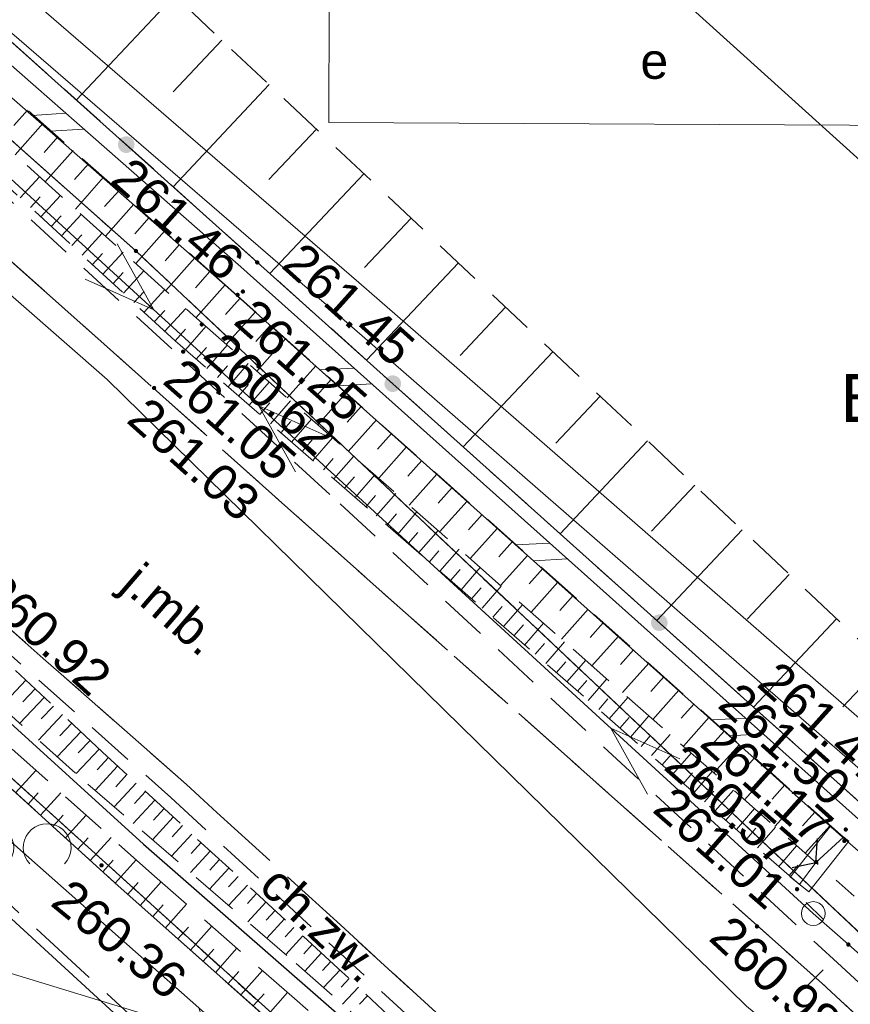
# Model space of a CAD drawing. Header units: metres. Extents: x 7427125 to 7427502, y 5541102 to 5541557.
# Tile 20 of 43: x 7427279 to 7427297, y 5541257 to 5541278. Entities that reach past the tile are written whole.
import ezdxf
from ezdxf.enums import TextEntityAlignment as Align

# ---------------------------------------------------------------- set-up
doc = ezdxf.new("R2010")
doc.units = ezdxf.units.M
doc.header["$MEASUREMENT"] = 0
for name, pattern in [('PRZER1-1', [1, 0.5, -0.5]), ('PRZER2-1', [1.5, 1, -0.5]), ('PRZER3-1', [2, 1.5, -0.5]), ('PRZER3-2', [2.5, 1.5, -1])]:
    doc.linetypes.add(name, pattern=pattern)
for name, color, linetype, lineweight in [('!_Granica terenu objętego planem', 7, 'Continuous', 0), ('!_Linia rozgraniczająca', 7, 'Continuous', 0), ('GEPPGO', 7, 'Continuous', 13), ('GESDZI', 7, 'Continuous', 13), ('GESJOB', 7, 'Continuous', 30), ('GSLDSO', 7, 'Continuous', 13), ('GSLIPS', 7, 'Continuous', 30), ('GSLKOG', 7, 'Continuous', 30), ('GSPWPS', 7, 'Continuous', 13), ('GSPWPS_O', 7, 'Continuous', 13), ('GSSKOA', 7, 'Continuous', 13), ('GSSKOA_O', 7, 'Continuous', 13), ('GSSKOD', 7, 'Continuous', 13), ('GSSKOD_O', 7, 'Continuous', 13), ('GSSZAD', 7, 'Continuous', 13), ('GSSZSN', 7, 'Continuous', 13), ('GULLOB', 7, 'Continuous', 30), ('GUPELA', 7, 'Continuous', 13)]:
    doc.layers.add(name, color=color, linetype=linetype, lineweight=lineweight)
for name, color, linetype, lineweight, true_color in [('GESUZY', 7, 'Continuous', 13, 0x008000), ('GESUZY_O', 7, 'Continuous', 13, 0x008000), ('GULEPR', 1, 'Continuous', 13, 0xff0000), ('GULTPR', 7, 'Continuous', 13, 0xff9100), ('GULWPR', 5, 'Continuous', 13, 0x0000ff), ('GUSEUT', 1, 'Continuous', 13, 0xff0000), ('GUSEUT_O', 1, 'Continuous', 13, 0xff0000)]:
    doc.layers.add(name, color=color, linetype=linetype, lineweight=lineweight, true_color=true_color)
doc.styles.add('Arial', font='arial.ttf')

# ---------------------------------------------------------------- blocks, each defined once
blk = doc.blocks.new('D_GEPPGO1_2')
blk.add_hatch(color=0).paths.add_polyline_path([(0, -0.045), (-0.013906, -0.042798), (-0.02645, -0.036406), (-0.036406, -0.02645), (-0.042798, -0.013906), (-0.045, 0), (-0.042798, 0.013906), (-0.036406, 0.02645), (-0.02645, 0.036406), (-0.013906, 0.042798), (0, 0.045), (0.013906, 0.042798), (0.02645, 0.036406), (0.036406, 0.02645), (0.042798, 0.013906), (0.045, 0), (0.042798, -0.013906), (0.036406, -0.02645), (0.02645, -0.036406), (0.013906, -0.042798)])
blk = doc.blocks.new('D_GSPWPS1')
blk.add_hatch(color=0).paths.add_polyline_path([(0, -0.045), (-0.011647, -0.043467), (-0.0225, -0.038971), (-0.03182, -0.03182), (-0.038971, -0.0225), (-0.043467, -0.011647), (-0.045, 0), (-0.043467, 0.011647), (-0.038971, 0.0225), (-0.03182, 0.03182), (-0.0225, 0.038971), (-0.011647, 0.043467), (0, 0.045), (0.011647, 0.043467), (0.0225, 0.038971), (0.03182, 0.03182), (0.038971, 0.0225), (0.043467, 0.011647), (0.045, 0), (0.043467, -0.011647), (0.038971, -0.0225), (0.03182, -0.03182), (0.0225, -0.038971), (0.011647, -0.043467)])
blk = doc.blocks.new('D_SUTP1')
at = {"color": 0, "flags": 128}
for points in [[(0.9325, 0), (0.0675, 0.5)], [(-0.0675, 0), (-0.9325, -0.5)]]:
    blk.add_lwpolyline(points, dxfattribs=at)
blk = doc.blocks.new('D_GSLIPS2')
at = {"color": 0, "flags": 128}
blk.add_lwpolyline([(0.3, 0.4), (0, 0), (0.3, -0.4)], dxfattribs=at)
blk = doc.blocks.new('D_GSLDSO2')
at = {"color": 0, "flags": 128}
blk.add_lwpolyline([(0, 0.25), (0, -0.25)], dxfattribs=at)
blk = doc.blocks.new('D_ODTN_1')
at = {"color": 0, "flags": 128}
for points in [[(-0.5, -0.25), (0, 0.25)], [(0, -0.25), (0.5, 0.25)]]:
    blk.add_lwpolyline(points, dxfattribs=at)
blk = doc.blocks.new('D_KOLO')
blk.add_hatch(color=0).paths.add_polyline_path([(0, -0.175), (-0.045293, -0.169037), (-0.0875, -0.151554), (-0.123744, -0.123744), (-0.151554, -0.0875), (-0.169037, -0.045293), (-0.175, 0), (-0.169037, 0.045293), (-0.151554, 0.0875), (-0.123744, 0.123744), (-0.0875, 0.151554), (-0.045293, 0.169037), (0, 0.175), (0.045293, 0.169037), (0.0875, 0.151554), (0.123744, 0.123744), (0.151554, 0.0875), (0.169037, 0.045293), (0.175, 0), (0.169037, -0.045293), (0.151554, -0.0875), (0.123744, -0.123744), (0.0875, -0.151554), (0.045293, -0.169037)])
blk = doc.blocks.new('D_SUEP1')
at = {"color": 0, "flags": 128}
blk.add_lwpolyline([(-0.75, -0.5), (0.75, 0), (-0.75, 0.5)], dxfattribs=at)
blk = doc.blocks.new('D_GUPELA2')
at = {"extrusion": (0, 0, -1)}
blk.add_hatch(color=0, dxfattribs=at).paths.add_polyline_path([(-0.002013, -0.044955), (-0.013788, -0.042836), (-0.024849, -0.037517), (-0.033417, -0.030138), (-0.040557, -0.019497), (-0.044323, -0.007777), (-0.044986, 0.001113), (-0.043117, 0.012881), (-0.038133, 0.023893), (-0.030065, 0.033482), (-0.021281, 0.03965), (-0.011881, 0.043403), (0.001087, 0.044987), (0.013449, 0.042943), (0.024479, 0.03776), (0.034764, 0.028574), (0.041285, 0.017903), (0.044532, 0.006476), (0.04461, -0.005909), (0.04187, -0.01649), (0.036867, -0.025804), (0.029541, -0.033946), (0.020466, -0.040077), (0.00982, -0.043916)])
at = {"color": 0, "flags": 128}
for points in [[(-0.883883, 0.883883), (-0.53033, 0.53033)], [(0.883883, 0.883883), (0.53033, 0.53033)], [(-0.883883, -0.883883), (-0.53033, -0.53033)], [(0.883883, -0.883883), (0.53033, -0.53033)]]:
    blk.add_lwpolyline(points, dxfattribs=at)
blk = doc.blocks.new('D_GUPELA1')
at = {"color": 0, "flags": 128}
blk.add_lwpolyline([(0, 0.25), (0.064705, 0.241481), (0.125, 0.216506), (0.176777, 0.176777), (0.216506, 0.125), (0.241481, 0.064705), (0.25, 0), (0.241481, -0.064705), (0.216506, -0.125), (0.176777, -0.176777), (0.125, -0.216506), (0.064705, -0.241481), (0, -0.25), (-0.064705, -0.241481), (-0.125, -0.216506), (-0.176777, -0.176777), (-0.216506, -0.125), (-0.241481, -0.064705), (-0.25, 0), (-0.241481, 0.064705), (-0.216506, 0.125), (-0.176777, 0.176777), (-0.125, 0.216506), (-0.064705, 0.241481), (0, 0.25)], close=True, dxfattribs=at)
blk = doc.blocks.new('D_GSSZAD3')
at = {"color": 0, "flags": 128}
blk.add_lwpolyline([(-0.6, 0.5), (-0.513176, 0.492404), (-0.42899, 0.469846), (-0.35, 0.433013), (-0.278606, 0.383022), (-0.216978, 0.321394), (-0.166987, 0.25), (-0.130154, 0.17101), (-0.107596, 0.086824), (-0.1, 0), (-0.107596, -0.086824), (-0.130154, -0.17101), (-0.166987, -0.25), (-0.222125, -0.32743), (-0.290921, -0.393027), (-0.370887, -0.444418), (-0.459134, -0.479746), (-0.552472, -0.497736), (-0.647528, -0.497736), (-0.740866, -0.479746), (-0.829113, -0.444418), (-0.909079, -0.393027), (-0.977875, -0.32743), (-1.033013, -0.25), (-1.0725, -0.163534), (-1.094911, -0.071157), (-1.099434, 0.023791), (-1.085906, 0.117879), (-1.054816, 0.207708), (-1.007288, 0.290028), (-0.94504, 0.361867), (-0.87032, 0.420627), (-0.785831, 0.464184), (-0.694626, 0.490964), (-0.6, 0.5)], close=True, dxfattribs=at)
blk.add_lwpolyline([(0.234697, -0.341399), (0.179845, -0.271053), (0.138367, -0.192079), (0.111581, -0.106992), (0.100342, -0.018499), (0.105007, 0.070582), (0.125427, 0.157417), (0.160952, 0.239242), (0.210451, 0.313452), (0.27235, 0.377684), (0.344678, 0.429896), (0.425132, 0.468424), (0.511152, 0.492043), (0.6, 0.5), (0.688848, 0.492043), (0.774868, 0.468424), (0.855322, 0.429896), (0.92765, 0.377684), (0.989549, 0.313452), (1.039048, 0.239242), (1.074573, 0.157417), (1.094993, 0.070582), (1.099658, -0.018499), (1.088419, -0.106992), (1.061633, -0.192079), (1.020155, -0.271053), (0.965303, -0.341399)], dxfattribs=at)

msp = doc.modelspace()

# ---------------------------------------------------------------- linework, layer by layer
at = {"layer": '!_Granica terenu objętego planem', "color": 16, "linetype": 'PRZER3-1', "lineweight": 13}
msp.add_lwpolyline([(7427223.404, 5541280.844), (7427237.172, 5541294.666), (7427273.595, 5541264.199), (7427293.187, 5541246.2), (7427318.595, 5541219.771), (7427304.61, 5541204.848)], dxfattribs=at)
at = {"layer": '!_Linia rozgraniczająca', "color": 218, "linetype": 'Continuous', "lineweight": 13, "flags": 128}
msp.add_lwpolyline([(7427223.546, 5541280.703), (7427237.185, 5541294.395), (7427273.463, 5541264.048), (7427293.047, 5541246.057), (7427318.319, 5541219.769), (7427304.464, 5541204.985)], dxfattribs=at)
at = {"layer": 'GESDZI', "color": 7, "linetype": 'Continuous', "lineweight": 13, "flags": 128}
for points in [[(7427365.33, 5541270.24), (7427360.53, 5541265.49), (7427345.01, 5541249.37), (7427332.02, 5541235.75), (7427327.9, 5541231.44), (7427324.78, 5541228.21), (7427320.15, 5541236.27), (7427305.53, 5541250.41), (7427281.57, 5541272.99), (7427247.55, 5541303.23), (7427241.97, 5541307.49), (7427230.33, 5541315.24), (7427210.43, 5541329.61), (7427196.99, 5541343.41), (7427172.66, 5541368.39), (7427206.1, 5541403.07), (7427222.77, 5541419.91)], [(7427149.017, 5541397.869), (7427149.6, 5541397.01), (7427166.31, 5541376.18), (7427167.99, 5541374.1), (7427172.66, 5541368.39), (7427196.99, 5541343.41), (7427210.43, 5541329.61), (7427230.33, 5541315.24), (7427241.97, 5541307.49), (7427247.55, 5541303.23), (7427281.57, 5541272.99), (7427305.53, 5541250.41), (7427320.15, 5541236.27)], [(7427311.88, 5541231.94), (7427301.75, 5541241.17), (7427284.57, 5541256.88), (7427256.27, 5541282.47), (7427240.42, 5541296.03), (7427236.08, 5541299.6), (7427224.16, 5541309.39), (7427213.87, 5541317.74), (7427195.57, 5541331.32), (7427175.06, 5541354.41), (7427161.84, 5541370.1), (7427153.91, 5541380.03), (7427144.81, 5541391.44), (7427143.965, 5541392.524)], [(7427224.326, 5541279.982), (7427240.42, 5541296.03), (7427256.27, 5541282.47), (7427284.57, 5541256.88), (7427301.75, 5541241.17), (7427315.72, 5541223.34), (7427317.48, 5541219.62), (7427313.06, 5541214.79), (7427304.01, 5541205.409)]]:
    msp.add_lwpolyline(points, dxfattribs=at)
at = {"layer": 'GESJOB', "color": 7, "linetype": 'PRZER3-2', "lineweight": 30}
for points in [[(7427149.017, 5541397.869), (7427149.6, 5541397.01), (7427166.31, 5541376.18), (7427167.99, 5541374.1), (7427172.66, 5541368.39), (7427196.99, 5541343.41), (7427210.43, 5541329.61), (7427230.33, 5541315.24), (7427241.97, 5541307.49), (7427247.55, 5541303.23), (7427281.57, 5541272.99), (7427305.53, 5541250.41), (7427320.15, 5541236.27), (7427324.78, 5541228.21), (7427335.43, 5541208.11), (7427343.296, 5541192.599)], [(7427343.296, 5541192.599), (7427335.43, 5541208.11), (7427324.78, 5541228.21), (7427320.15, 5541236.27), (7427305.53, 5541250.41), (7427281.57, 5541272.99), (7427247.55, 5541303.23), (7427241.97, 5541307.49), (7427230.33, 5541315.24), (7427210.43, 5541329.61), (7427196.99, 5541343.41), (7427172.66, 5541368.39), (7427167.99, 5541374.1), (7427166.31, 5541376.18), (7427149.6, 5541397.01), (7427149.017, 5541397.869)]]:
    msp.add_lwpolyline(points, dxfattribs=at)
at = {"layer": 'GESUZY', "color": 96, "linetype": 'PRZER1-1', "lineweight": 13, "true_color": 0x008000}
for points in [[(7427149.017, 5541397.869), (7427149.6, 5541397.01), (7427166.31, 5541376.18), (7427167.99, 5541374.1), (7427172.66, 5541368.39), (7427196.99, 5541343.41), (7427210.43, 5541329.61), (7427230.33, 5541315.24), (7427241.97, 5541307.49), (7427247.55, 5541303.23), (7427273.39, 5541280.26), (7427281.57, 5541272.99), (7427305.53, 5541250.41), (7427320.15, 5541236.27)], [(7427311.88, 5541231.94), (7427301.75, 5541241.17), (7427297.26, 5541245.27), (7427284.57, 5541256.88), (7427256.27, 5541282.47), (7427240.42, 5541296.03), (7427236.08, 5541299.6), (7427224.16, 5541309.39), (7427213.87, 5541317.74), (7427195.57, 5541331.32), (7427175.06, 5541354.41), (7427161.84, 5541370.1), (7427153.91, 5541380.03), (7427144.81, 5541391.44), (7427143.965, 5541392.524)], [(7427224.326, 5541279.982), (7427240.42, 5541296.03), (7427256.27, 5541282.47), (7427284.57, 5541256.88), (7427297.26, 5541245.27), (7427280.844, 5541227.089)]]:
    msp.add_lwpolyline(points, dxfattribs=at)
msp.add_lwpolyline([(7427324.78, 5541228.21), (7427320.15, 5541236.27), (7427305.53, 5541250.41), (7427281.57, 5541272.99), (7427273.39, 5541280.26), (7427354.64, 5541356.58), (7427358.58, 5541352.7), (7427361.29, 5541350.08), (7427363.62, 5541347.81), (7427366.52, 5541345.04), (7427374.21, 5541337.71), (7427378.19, 5541333.92), (7427396.7, 5541315.71), (7427402.05, 5541310.46), (7427383.24, 5541290.03), (7427367.48, 5541272.62), (7427365.33, 5541270.24), (7427360.53, 5541265.49), (7427345.01, 5541249.37), (7427332.02, 5541235.75), (7427327.9, 5541231.44), (7427324.78, 5541228.21)], close=True, dxfattribs=at)
at = {"layer": 'GSLDSO', "color": 7, "linetype": 'Continuous', "lineweight": 13, "flags": 128}
for points in [[(7427314.467, 5541245.186), (7427306.537, 5541252.286), (7427298.936, 5541259.137), (7427296.706, 5541261.087), (7427283.766, 5541272.657), (7427272.306, 5541282.717), (7427256.878, 5541296.656), (7427244.535, 5541307.798), (7427240.116, 5541311.597), (7427230.318, 5541320.515), (7427219.057, 5541330.746), (7427200.876, 5541346.967)], [(7427314.133, 5541244.814), (7427306.203, 5541251.914), (7427298.604, 5541258.763), (7427296.374, 5541260.713), (7427283.434, 5541272.283), (7427271.974, 5541282.343), (7427256.542, 5541296.284), (7427244.205, 5541307.422), (7427239.784, 5541311.223), (7427229.982, 5541320.145), (7427218.723, 5541330.374), (7427200.544, 5541346.593)], [(7427295.274, 5541259.875), (7427296.114, 5541260.935)], [(7427295.666, 5541259.565), (7427296.506, 5541260.625)]]:
    msp.add_lwpolyline(points, dxfattribs=at)
at = {"layer": 'GSLIPS', "color": 7, "linetype": 'PRZER1-1', "lineweight": 30}
msp.add_lwpolyline([(7427298.12, 5541258.16), (7427295.81, 5541260.18)], dxfattribs=at)
at = {"layer": 'GSLKOG', "color": 7, "linetype": 'Continuous', "lineweight": 30, "flags": 128}
for points in [[(7427266.44, 5541288.58), (7427277.84, 5541278.38), (7427296.06, 5541262.04), (7427308.06, 5541251.31), (7427314.6, 5541245.38), (7427316.29, 5541244), (7427319.78, 5541240.88), (7427327.26, 5541234.36), (7427329.75, 5541234.12), (7427336, 5541240.52), (7427344.5, 5541249.29), (7427345.07, 5541249.81), (7427346.82, 5541251.64), (7427354.76, 5541259.81), (7427355.77, 5541260.97), (7427366.55, 5541272.09), (7427367.5, 5541273.13), (7427373.53, 5541279.81), (7427385.65, 5541293.27), (7427401.54, 5541310.36), (7427396.09, 5541315.77), (7427385, 5541326.69), (7427374.15, 5541337.32)], [(7427261.52, 5541277.52), (7427265.85, 5541273.58), (7427268.6, 5541271.18), (7427275.39, 5541264.96), (7427281.2, 5541259.69), (7427288.16, 5541253.5), (7427297.26, 5541245.27), (7427298.12, 5541244.46), (7427300.45, 5541242.24), (7427301.25, 5541241.48), (7427312.87, 5541229.8), (7427314.01, 5541228.46), (7427319.61, 5541221.66), (7427317.48, 5541219.62)]]:
    msp.add_lwpolyline(points, dxfattribs=at)
at = {"layer": 'GSSKOA', "color": 7, "linetype": 'PRZER3-1', "lineweight": 13}
for points in [[(7427214.8, 5541324.94), (7427228.08, 5541314.4), (7427243.84, 5541302.38), (7427262.7, 5541287.01), (7427277.46, 5541274.11), (7427285.25, 5541267.16), (7427295.94, 5541257.65), (7427310.31, 5541244.33), (7427319.36, 5541234.38)], [(7427312.78, 5541232.86), (7427302.84, 5541243.14), (7427302.14, 5541243.84), (7427293.24, 5541252.13), (7427282.63, 5541261.81), (7427270.86, 5541272.19), (7427264.75, 5541277.61), (7427256.78, 5541284.37), (7427248.05, 5541291.73), (7427241.19, 5541297.08), (7427228.09, 5541307), (7427209.62, 5541321.59)]]:
    msp.add_lwpolyline(points, dxfattribs=at)
at = {"layer": 'GSSKOD', "color": 7, "linetype": 'PRZER2-1', "lineweight": 13}
msp.add_lwpolyline([(7427214.8, 5541324.94, -0.890724), (7427229.29, 5541316.12), (7427244.72, 5541303.47), (7427263.56, 5541287.66), (7427278.27, 5541274.66), (7427285.85, 5541267.69), (7427296.35, 5541258), (7427310.66, 5541244.68), (7427310.31, 5541244.33), (7427295.94, 5541257.65), (7427285.25, 5541267.16), (7427277.46, 5541274.11), (7427262.7, 5541287.01), (7427243.84, 5541302.38), (7427228.08, 5541314.4), (7427214.8, 5541324.94)], format="xyb", close=True, dxfattribs=at)
msp.add_lwpolyline([(7427270.86, 5541272.19), (7427270.57, 5541271.98), (7427282.3, 5541261.54), (7427292.91, 5541251.78), (7427301.72, 5541243.48), (7427302.14, 5541243.84), (7427293.24, 5541252.13), (7427282.63, 5541261.81), (7427270.86, 5541272.19)], close=True, dxfattribs=at)
at = {"layer": 'GSSZSN', "color": 7, "linetype": 'PRZER2-1', "lineweight": 13}
for points in [[(7427314.01, 5541249.3), (7427309.81, 5541253.09), (7427297.41, 5541264.19), (7427280.53, 5541280.08), (7427275.58, 5541284.47), (7427269.8, 5541291.75), (7427267.49, 5541289.43), (7427273.72, 5541283.27), (7427277.84, 5541278.38), (7427296.06, 5541262.04), (7427308.06, 5541251.31), (7427314.6, 5541245.38), (7427314.01, 5541249.3)], [(7427296.39, 5541260.71), (7427283.44, 5541272.28), (7427272.02, 5541282.38), (7427271.49, 5541281.81), (7427282.84, 5541271.58), (7427295.81, 5541260.18), (7427296.39, 5541260.71)], [(7427295.47, 5541259.72), (7427282.39, 5541271.11), (7427271.15, 5541281.47), (7427271.49, 5541281.81), (7427282.84, 5541271.58), (7427295.81, 5541260.18), (7427295.47, 5541259.72)], [(7427299.02, 5541245.99), (7427296.03, 5541248.56), (7427290.4, 5541253.66), (7427285.81, 5541257.96), (7427280.87, 5541262.49), (7427275.91, 5541267.15), (7427271.55, 5541270.95), (7427267.64, 5541274.45), (7427264.27, 5541277.44), (7427262.53, 5541279.04), (7427262.42, 5541278.24), (7427263.16, 5541277.73), (7427266.1, 5541275.14), (7427268.69, 5541272.76), (7427272.21, 5541269.4), (7427276.21, 5541265.72), (7427280.56, 5541261.82), (7427284.93, 5541258.06), (7427289.02, 5541254.45), (7427294.15, 5541249.87), (7427298.77, 5541245.84), (7427299.02, 5541245.99)], [(7427261.11, 5541277.89), (7427261.52, 5541277.52), (7427265.85, 5541273.58), (7427268.6, 5541271.18), (7427275.39, 5541264.96), (7427281.2, 5541259.69), (7427288.16, 5541253.5), (7427297.26, 5541245.27), (7427297.85, 5541244.77), (7427298.31, 5541245.44), (7427295.74, 5541247.72), (7427291.92, 5541251.06), (7427287.44, 5541255.11), (7427284.89, 5541257.33), (7427281.96, 5541259.89), (7427277.71, 5541263.68), (7427273.83, 5541267.26), (7427271.25, 5541269.56), (7427266.76, 5541273.89), (7427262.91, 5541277.35), (7427262.28, 5541278.08), (7427261.11, 5541277.89)]]:
    msp.add_lwpolyline(points, close=True, dxfattribs=at)
at = {"layer": 'GSSZSN', "color": 7, "linetype": 'Continuous', "lineweight": 13, "flags": 128}
for points in [[(7427282.379, 5541278.339), (7427280.322, 5541276.154)], [(7427283.37, 5541277.406), (7427282.353, 5541276.326)], [(7427284.361, 5541276.474), (7427282.349, 5541274.336)], [(7427279.3, 5541275.942), (7427279.012, 5541275.616)], [(7427279.618, 5541275.66), (7427279.039, 5541275.006)], [(7427285.351, 5541275.541), (7427284.357, 5541274.485)], [(7427279.936, 5541275.379), (7427279.646, 5541275.05)], [(7427280.255, 5541275.097), (7427279.671, 5541274.437)], [(7427280.573, 5541274.816), (7427280.28, 5541274.484)], [(7427279.145, 5541274.101), (7427279.552, 5541274.543)], [(7427280.891, 5541274.534), (7427280.302, 5541273.868)], [(7427286.342, 5541274.609), (7427284.375, 5541272.519)], [(7427279.361, 5541273.902), (7427279.566, 5541274.124)], [(7427279.577, 5541273.702), (7427279.989, 5541274.149)], [(7427281.21, 5541274.252), (7427280.914, 5541273.918)], [(7427281.528, 5541273.971), (7427280.933, 5541273.298)], [(7427279.794, 5541273.503), (7427280.001, 5541273.728)], [(7427280.01, 5541273.304), (7427280.426, 5541273.755)], [(7427281.846, 5541273.689), (7427281.548, 5541273.352)], [(7427287.333, 5541273.676), (7427286.361, 5541272.643)], [(7427280.226, 5541273.104), (7427280.436, 5541273.331)], [(7427280.443, 5541272.905), (7427280.864, 5541273.361)], [(7427282.165, 5541273.408), (7427281.565, 5541272.729)], [(7427282.483, 5541273.126), (7427282.182, 5541272.786)], [(7427280.659, 5541272.705), (7427280.871, 5541272.935)], [(7427280.875, 5541272.506), (7427281.301, 5541272.968)], [(7427282.801, 5541272.845), (7427282.196, 5541272.16)], [(7427288.324, 5541272.744), (7427286.402, 5541270.702)], [(7427281.092, 5541272.307), (7427281.305, 5541272.539)], [(7427281.308, 5541272.107), (7427281.738, 5541272.574)], [(7427283.12, 5541272.563), (7427282.816, 5541272.219)], [(7427283.438, 5541272.282), (7427282.828, 5541271.591)], [(7427281.524, 5541271.908), (7427281.74, 5541272.142)], [(7427281.741, 5541271.709), (7427282.175, 5541272.18)], [(7427283.755, 5541271.998), (7427283.449, 5541271.656)], [(7427289.314, 5541271.811), (7427288.365, 5541270.802)], [(7427281.957, 5541271.509), (7427282.175, 5541271.746)], [(7427282.173, 5541271.31), (7427282.612, 5541271.786)], [(7427284.072, 5541271.715), (7427283.462, 5541271.033)], [(7427282.611, 5541270.917), (7427283.037, 5541271.407)], [(7427284.389, 5541271.432), (7427284.085, 5541271.092)], [(7427282.389, 5541271.11), (7427282.61, 5541271.35)], [(7427283.055, 5541270.531), (7427283.479, 5541271.018)], [(7427284.706, 5541271.149), (7427284.101, 5541270.472)], [(7427282.833, 5541270.724), (7427283.046, 5541270.968)], [(7427285.023, 5541270.866), (7427284.721, 5541270.529)], [(7427290.305, 5541270.878), (7427288.428, 5541268.884)], [(7427283.277, 5541270.338), (7427283.489, 5541270.581)], [(7427283.499, 5541270.144), (7427283.921, 5541270.63)], [(7427285.34, 5541270.583), (7427284.739, 5541269.911)], [(7427283.721, 5541269.951), (7427283.931, 5541270.193)], [(7427283.942, 5541269.758), (7427284.363, 5541270.241)], [(7427285.657, 5541270.3), (7427285.358, 5541269.965)], [(7427285.974, 5541270.016), (7427285.378, 5541269.349)], [(7427284.164, 5541269.565), (7427284.374, 5541269.806)], [(7427284.386, 5541269.372), (7427284.805, 5541269.853)], [(7427291.296, 5541269.946), (7427290.368, 5541268.961)], [(7427286.291, 5541269.733), (7427285.994, 5541269.401)], [(7427284.608, 5541269.179), (7427284.817, 5541269.419)], [(7427284.83, 5541268.985), (7427285.247, 5541269.464)], [(7427286.607, 5541269.45), (7427286.016, 5541268.788)], [(7427286.924, 5541269.167), (7427286.63, 5541268.837)], [(7427285.052, 5541268.792), (7427285.26, 5541269.031)], [(7427285.274, 5541268.599), (7427285.689, 5541269.076)], [(7427292.286, 5541269.013), (7427290.454, 5541267.067)], [(7427287.241, 5541268.884), (7427286.655, 5541268.227)], [(7427285.496, 5541268.406), (7427285.703, 5541268.644)], [(7427285.717, 5541268.213), (7427286.131, 5541268.687)], [(7427287.558, 5541268.601), (7427287.266, 5541268.274)], [(7427287.875, 5541268.317), (7427287.293, 5541267.666)], [(7427285.939, 5541268.019), (7427286.146, 5541268.256)], [(7427286.161, 5541267.826), (7427286.573, 5541268.299)], [(7427286.605, 5541267.44), (7427287.015, 5541267.911)], [(7427288.192, 5541268.034), (7427287.902, 5541267.71)], [(7427293.277, 5541268.081), (7427292.372, 5541267.12)], [(7427286.383, 5541267.633), (7427286.588, 5541267.869)], [(7427288.509, 5541267.751), (7427287.932, 5541267.105)], [(7427286.827, 5541267.247), (7427287.031, 5541267.481)], [(7427287.049, 5541267.053), (7427287.457, 5541267.522)], [(7427288.826, 5541267.468), (7427288.538, 5541267.146)], [(7427287.27, 5541266.86), (7427287.474, 5541267.094)], [(7427287.492, 5541266.667), (7427287.899, 5541267.134)], [(7427289.143, 5541267.185), (7427288.57, 5541266.544)], [(7427294.268, 5541267.148), (7427292.481, 5541265.25)], [(7427289.46, 5541266.902), (7427289.175, 5541266.582)], [(7427287.714, 5541266.474), (7427287.917, 5541266.707)], [(7427287.936, 5541266.281), (7427288.341, 5541266.745)], [(7427289.777, 5541266.618), (7427289.208, 5541265.982)], [(7427288.158, 5541266.087), (7427288.36, 5541266.319)], [(7427288.38, 5541265.894), (7427288.782, 5541266.357)], [(7427290.094, 5541266.335), (7427289.811, 5541266.019)], [(7427290.411, 5541266.052), (7427289.847, 5541265.421)], [(7427295.258, 5541266.215), (7427294.376, 5541265.278)], [(7427288.602, 5541265.701), (7427288.802, 5541265.932)], [(7427288.823, 5541265.508), (7427289.224, 5541265.968)], [(7427290.728, 5541265.769), (7427290.447, 5541265.455)], [(7427289.045, 5541265.315), (7427289.245, 5541265.544)], [(7427289.267, 5541265.121), (7427289.666, 5541265.58)], [(7427291.044, 5541265.486), (7427290.485, 5541264.86)], [(7427296.249, 5541265.283), (7427294.507, 5541263.433)], [(7427289.489, 5541264.928), (7427289.688, 5541265.157)], [(7427289.711, 5541264.735), (7427290.108, 5541265.192)], [(7427291.361, 5541265.203), (7427291.083, 5541264.891)], [(7427290.155, 5541264.349), (7427290.55, 5541264.803)], [(7427291.678, 5541264.92), (7427291.124, 5541264.299)], [(7427289.933, 5541264.542), (7427290.131, 5541264.77)], [(7427291.995, 5541264.636), (7427291.719, 5541264.327)], [(7427290.598, 5541263.962), (7427290.992, 5541264.415)], [(7427290.376, 5541264.155), (7427290.574, 5541264.382)], [(7427292.312, 5541264.353), (7427291.762, 5541263.738)], [(7427297.24, 5541264.35), (7427296.38, 5541263.437)], [(7427279.265, 5541263.998), (7427278.746, 5541263.446)], [(7427290.82, 5541263.769), (7427291.017, 5541263.995)], [(7427291.042, 5541263.576), (7427291.434, 5541264.026)], [(7427292.629, 5541264.07), (7427292.355, 5541263.764)], [(7427279.457, 5541263.818), (7427279.199, 5541263.544)], [(7427292.946, 5541263.787), (7427292.401, 5541263.177)], [(7427279.649, 5541263.638), (7427279.138, 5541263.095)], [(7427291.264, 5541263.383), (7427291.459, 5541263.607)], [(7427291.486, 5541263.19), (7427291.876, 5541263.638)], [(7427279.84, 5541263.457), (7427279.587, 5541263.188)], [(7427293.263, 5541263.504), (7427292.991, 5541263.2)], [(7427280.032, 5541263.277), (7427279.531, 5541262.743)], [(7427291.708, 5541262.996), (7427291.902, 5541263.22)], [(7427291.929, 5541262.803), (7427292.318, 5541263.249)], [(7427293.58, 5541263.221), (7427293.039, 5541262.615)], [(7427280.224, 5541263.097), (7427279.975, 5541262.832)], [(7427280.416, 5541262.916), (7427279.923, 5541262.391)], [(7427280.608, 5541262.736), (7427280.363, 5541262.476)], [(7427292.151, 5541262.61), (7427292.345, 5541262.833)], [(7427292.373, 5541262.417), (7427292.76, 5541262.861)], [(7427293.897, 5541262.937), (7427293.628, 5541262.636)], [(7427280.8, 5541262.556), (7427280.315, 5541262.04)], [(7427294.214, 5541262.654), (7427293.678, 5541262.054)], [(7427280.993, 5541262.377), (7427280.755, 5541262.118)], [(7427292.595, 5541262.224), (7427292.788, 5541262.445)], [(7427292.817, 5541262.03), (7427293.202, 5541262.472)], [(7427294.531, 5541262.371), (7427294.264, 5541262.072)], [(7427281.187, 5541262.199), (7427280.716, 5541261.685)], [(7427279.049, 5541261.641), (7427279.473, 5541262.108)], [(7427281.381, 5541262.021), (7427281.149, 5541261.767)], [(7427293.039, 5541261.837), (7427293.231, 5541262.058)], [(7427293.261, 5541261.644), (7427293.644, 5541262.084)], [(7427294.848, 5541262.088), (7427294.316, 5541261.493)], [(7427281.575, 5541261.843), (7427281.116, 5541261.342)], [(7427295.165, 5541261.805), (7427294.9, 5541261.509)], [(7427279.31, 5541261.404), (7427279.523, 5541261.639)], [(7427279.571, 5541261.168), (7427279.998, 5541261.639)], [(7427281.77, 5541261.665), (7427281.543, 5541261.418)], [(7427293.482, 5541261.451), (7427293.674, 5541261.67)], [(7427293.704, 5541261.258), (7427294.086, 5541261.696)], [(7427295.482, 5541261.522), (7427294.955, 5541260.932)], [(7427281.964, 5541261.487), (7427281.515, 5541260.998)], [(7427282.158, 5541261.309), (7427281.936, 5541261.068)], [(7427294.148, 5541260.871), (7427294.528, 5541261.307)], [(7427279.831, 5541260.931), (7427280.046, 5541261.168)], [(7427280.092, 5541260.695), (7427280.524, 5541261.171)], [(7427282.352, 5541261.131), (7427281.915, 5541260.654)], [(7427293.926, 5541261.064), (7427294.116, 5541261.283)], [(7427295.798, 5541261.239), (7427295.536, 5541260.945)], [(7427282.546, 5541260.953), (7427282.33, 5541260.718)], [(7427294.37, 5541260.678), (7427294.559, 5541260.895)], [(7427294.592, 5541260.485), (7427294.97, 5541260.919)], [(7427296.115, 5541260.955), (7427295.593, 5541260.371)], [(7427280.353, 5541260.458), (7427280.57, 5541260.697)], [(7427280.614, 5541260.222), (7427281.049, 5541260.702)], [(7427282.74, 5541260.775), (7427282.314, 5541260.311)], [(7427282.934, 5541260.597), (7427282.724, 5541260.368)], [(7427294.814, 5541260.292), (7427295.002, 5541260.508)], [(7427295.035, 5541260.098), (7427295.411, 5541260.53)], [(7427283.128, 5541260.419), (7427282.713, 5541259.967)], [(7427280.874, 5541259.985), (7427281.093, 5541260.227)], [(7427281.135, 5541259.749), (7427281.575, 5541260.233)], [(7427283.516, 5541260.063), (7427283.113, 5541259.623)], [(7427283.322, 5541260.241), (7427283.118, 5541260.018)], [(7427295.257, 5541259.905), (7427295.445, 5541260.121)], [(7427283.71, 5541259.885), (7427283.511, 5541259.669)], [(7427281.398, 5541259.514), (7427281.615, 5541259.759)], [(7427281.661, 5541259.28), (7427282.097, 5541259.771)], [(7427283.904, 5541259.707), (7427283.512, 5541259.28)], [(7427284.099, 5541259.529), (7427283.905, 5541259.319)], [(7427281.924, 5541259.046), (7427282.143, 5541259.293)], [(7427282.187, 5541258.812), (7427282.627, 5541259.307)], [(7427284.293, 5541259.351), (7427283.912, 5541258.936)], [(7427284.487, 5541259.174), (7427284.299, 5541258.969)], [(7427282.45, 5541258.578), (7427282.671, 5541258.827)], [(7427282.713, 5541258.344), (7427283.157, 5541258.844)], [(7427284.681, 5541258.996), (7427284.311, 5541258.592)], [(7427284.875, 5541258.818), (7427284.693, 5541258.619)], [(7427285.069, 5541258.64), (7427284.711, 5541258.249)], [(7427285.263, 5541258.462), (7427285.087, 5541258.269)], [(7427282.976, 5541258.11), (7427283.199, 5541258.361)], [(7427283.239, 5541257.877), (7427283.687, 5541258.381)], [(7427285.457, 5541258.284), (7427285.108, 5541257.903)], [(7427285.651, 5541258.106), (7427285.478, 5541257.917)], [(7427283.502, 5541257.643), (7427283.727, 5541257.896)], [(7427283.765, 5541257.409), (7427284.218, 5541257.917)], [(7427285.845, 5541257.927), (7427285.499, 5541257.558)], [(7427286.037, 5541257.747), (7427285.867, 5541257.565)], [(7427284.028, 5541257.175), (7427284.256, 5541257.43)], [(7427284.291, 5541256.941), (7427284.748, 5541257.454)], [(7427286.229, 5541257.567), (7427285.894, 5541257.209)], [(7427286.421, 5541257.387), (7427286.256, 5541257.211)]]:
    msp.add_lwpolyline(points, dxfattribs=at)
at = {"layer": 'GULEPR', "color": 1, "linetype": 'Continuous', "lineweight": 13, "true_color": 0xff0000, "flags": 128}
for points in [[(7427167.465, 5541376.615), (7427192.37, 5541352.47), (7427218.7, 5541328.9), (7427242.8, 5541307.27), (7427270.33, 5541282.39), (7427295.76, 5541259.11), (7427296.495, 5541258.46)], [(7427232.953, 5541271.907), (7427324.98, 5541243.79), (7427325.64, 5541243.73), (7427308.272, 5541201.421)], [(7427296.5, 5541258.46), (7427297.23, 5541257.81), (7427297.93, 5541256.98), (7427307, 5541248.51), (7427307.23, 5541247.87), (7427302.79, 5541242.73), (7427300, 5541240.64), (7427300.27, 5541240.37)]]:
    msp.add_lwpolyline(points, dxfattribs=at)
at = {"layer": 'GULLOB', "color": 7, "linetype": 'Continuous', "lineweight": 30, "flags": 128}
msp.add_lwpolyline([(7427143.646, 5541392.187), (7427145.68, 5541389.41), (7427155.42, 5541377.06), (7427156.07, 5541376.56), (7427161.68, 5541380.12), (7427162.59, 5541379.92), (7427172.13, 5541366.63), (7427187.45, 5541351.54), (7427196.58, 5541342.56), (7427212.69, 5541327.94), (7427224.48, 5541318.48), (7427233.85, 5541311.06), (7427228.99, 5541305.78), (7427236.17, 5541300.13), (7427240.75, 5541296.94), (7427256.84, 5541283.09), (7427262.64, 5541277.9), (7427267.92, 5541273.12), (7427281.73, 5541260.56), (7427292.93, 5541250.77), (7427300.04, 5541244.78), (7427304.6, 5541240.74), (7427310.96, 5541234.28)], dxfattribs=at)
at = {"layer": 'GULTPR', "color": 30, "linetype": 'Continuous', "lineweight": 13, "true_color": 0xff9100, "flags": 128}
for points in [[(7427147.925, 5541396.714), (7427160.79, 5541380.08), (7427172.77, 5541365.73), (7427189.7, 5541344.59), (7427199.87, 5541334.94), (7427213.89, 5541323.55), (7427227.66, 5541313.41), (7427237.41, 5541307.29), (7427244.89, 5541301.8), (7427255.3, 5541292.78), (7427280.97, 5541270.3), (7427294.36, 5541257.17), (7427307.47, 5541246.36), (7427319.95, 5541234.27), (7427324.38, 5541225.76), (7427330.33, 5541215.04), (7427332.71, 5541211.01), (7427342.288, 5541191.518)], [(7427143.646, 5541392.187), (7427145.68, 5541389.41), (7427155.42, 5541377.06), (7427156.07, 5541376.56), (7427161.68, 5541380.12), (7427162.59, 5541379.92), (7427172.13, 5541366.63), (7427187.45, 5541351.54), (7427196.58, 5541342.56), (7427212.69, 5541327.94), (7427224.48, 5541318.48), (7427233.85, 5541311.06), (7427228.99, 5541305.78), (7427236.17, 5541300.13), (7427240.75, 5541296.94), (7427256.84, 5541283.09), (7427262.64, 5541277.9), (7427267.92, 5541273.12), (7427281.73, 5541260.56), (7427292.93, 5541250.77), (7427300.04, 5541244.78), (7427304.6, 5541240.74), (7427310.96, 5541234.28)], [(7427288.74, 5541251.96), (7427261.58, 5541275.97)]]:
    msp.add_lwpolyline(points, dxfattribs=at)
at = {"layer": 'GULWPR', "color": 5, "linetype": 'Continuous', "lineweight": 13, "true_color": 0x0000ff, "flags": 128}
for points in [[(7427214.241, 5541289.419), (7427218.173, 5541293.198), (7427224.562, 5541299.348), (7427237.309, 5541311.72), (7427241.509, 5541310.954), (7427286.242, 5541272.332), (7427300.075, 5541260.282), (7427319.751, 5541253.298), (7427326.827, 5541250.899), (7427330.191, 5541249.778), (7427333.326, 5541248.65), (7427348.88, 5541243.944), (7427373.553, 5541269.8), (7427376.071, 5541271.443), (7427397.668, 5541272.639), (7427419.077, 5541273.829)], [(7427214.826, 5541288.872), (7427218.727, 5541292.622), (7427225.118, 5541298.772), (7427237.571, 5541310.86), (7427241.151, 5541310.206), (7427285.718, 5541271.728), (7427299.665, 5541259.578), (7427319.489, 5541252.542), (7427326.573, 5541250.141), (7427329.929, 5541249.022), (7427333.074, 5541247.89), (7427349.12, 5541243.036), (7427374.067, 5541269.18), (7427376.329, 5541270.657), (7427397.712, 5541271.841), (7427418.289, 5541272.984)], [(7427260.4, 5541290.45), (7427261.17, 5541291.14), (7427267.63, 5541297.02), (7427269.62, 5541299.61), (7427282.97, 5541287.32), (7427299.83, 5541272.1), (7427313.58, 5541259.63), (7427342.31, 5541262.06), (7427360.24, 5541280.37), (7427372.08, 5541292.29)]]:
    msp.add_lwpolyline(points, dxfattribs=at)
at = {"layer": 'GUSEUT', "color": 1, "linetype": 'Continuous', "lineweight": 13, "flags": 128}
msp.add_lwpolyline([(7427299.22, 5541278.1), (7427299.25, 5541275.61), (7427285.61, 5541275.68), (7427285.62, 5541278.17), (7427299.22, 5541278.1)], close=True, dxfattribs=at)

# ---------------------------------------------------------------- block references
at = {"layer": 'GEPPGO', "color": 7, "linetype": 'Continuous', "lineweight": 13}
msp.add_blockref('D_GEPPGO1_2', (7427281.57, 5541272.99), dxfattribs=at)
at = {"layer": 'GSLDSO', "color": 7, "linetype": 'Continuous', "lineweight": 13}
for name, p, rotation in [('D_ODTN_1', (7427279.937, 5541275.686), 138.7221754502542), ('D_ODTN_1', (7427279.937, 5541275.686), 138.7221754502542), ('D_ODTN_1', (7427285.97, 5541270.351), 138.1992502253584), ('D_ODTN_1', (7427285.97, 5541270.351), 138.1992502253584), ('D_ODTN_1', (7427290.07, 5541266.685), 138.1992502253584), ('D_ODTN_1', (7427290.07, 5541266.685), 138.1992502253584), ('D_ODTN_1', (7427294.17, 5541263.019), 138.1992502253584), ('D_ODTN_1', (7427294.17, 5541263.019), 138.1992502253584), ('D_GSLDSO2', (7427296.31, 5541260.78), 51.60483551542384), ('D_GSLDSO2', (7427295.47, 5541259.72), 51.60483551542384)]:
    msp.add_blockref(name, p, dxfattribs=dict(at, rotation=rotation))
at = {"layer": 'GSLIPS', "color": 7, "linetype": 'Continuous', "lineweight": 30, "rotation": 138.8316394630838}
msp.add_blockref('D_GSLIPS2', (7427295.81, 5541260.18), dxfattribs=at)
at = {"layer": 'GSLKOG', "color": 7, "linetype": 'Continuous', "lineweight": 30, "rotation": 318.1137153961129}
for p in [(7427281.366, 5541275.217), (7427281.366, 5541275.217), (7427286.95, 5541270.21), (7427286.95, 5541270.21), (7427292.534, 5541265.203), (7427292.534, 5541265.203)]:
    msp.add_blockref('D_KOLO', p, dxfattribs=at)
at = {"layer": 'GSPWPS', "color": 7, "linetype": 'Continuous', "lineweight": 13}
for p in [(7427284.11, 5541272.75), (7427283.7, 5541272.07), (7427283.81, 5541272.14), (7427282.95, 5541271.45), (7427282.56, 5541270.88), (7427281.95, 5541270.12), (7427296.44, 5541260.87), (7427296.41, 5541260.63), (7427280.85, 5541260.12), (7427295.82, 5541260.19), (7427295.42, 5541259.62), (7427294.58, 5541258.84)]:
    msp.add_blockref('D_GSPWPS1', p, dxfattribs=at)
at = {"layer": 'GSSZAD', "color": 7, "linetype": 'Continuous', "lineweight": 13}
msp.add_blockref('D_GSSZAD3', (7427279.11, 5541260.49), dxfattribs=at)
at = {"layer": 'GULEPR', "color": 1, "linetype": 'Continuous', "lineweight": 13, "true_color": 0xff0000}
for p, rotation in [((7427281.394, 5541272.261), 317.5273254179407), ((7427284.696, 5541269.239), 137.5273254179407), ((7427292.072, 5541262.486), 137.5273254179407)]:
    msp.add_blockref('D_SUEP1', p, dxfattribs=dict(at, rotation=rotation))
at = {"layer": 'GULTPR', "color": 30, "linetype": 'Continuous', "lineweight": 13, "true_color": 0xff9100, "rotation": 138.5226546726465}
msp.add_blockref('D_SUTP1', (7427283.589, 5541256.514), dxfattribs=at)
at = {"layer": 'GUPELA', "color": 7, "linetype": 'Continuous', "lineweight": 13}
for name, p in [('D_GUPELA1', (7427295.76, 5541259.11)), ('D_GUPELA2', (7427296.495, 5541258.46))]:
    msp.add_blockref(name, p, dxfattribs=at)

# ---------------------------------------------------------------- texts
at = {"layer": 'GESUZY_O', "color": 96, "linetype": 'Continuous', "lineweight": 0, "true_color": 0x008000, "style": 'Arial'}
msp.add_text('Bi', height=1, dxfattribs=at).set_placement((7427296.33, 5541269.41))
at = {"layer": 'GSPWPS_O', "color": 7, "linetype": 'Continuous', "lineweight": 0, "style": 'Arial'}
for s, rotation, p in [('261.46', 318.51, (7427281.001, 5541274.439)), ('261.45', 318.1137, (7427284.591, 5541272.663)), ('261.25', 318.51, (7427283.584, 5541271.483)), ('260.62', 318.6861, (7427282.94, 5541270.776)), ('261.05', 318.6861, (7427282.098, 5541270.235)), ('261.03', 318.2316, (7427281.344, 5541269.418)), ('260.92', 317.9032, (7427278.239, 5541265.769)), ('261.47', 318.1137, (7427294.549, 5541263.888)), ('261.50', 318.1137, (7427293.727, 5541263.448)), ('261.17', 318.2212, (7427293.35, 5541262.64)), ('260.57', 318.6861, (7427292.597, 5541262.152)), ('261.01', 318.9508, (7427292.363, 5541261.258)), ('260.36', 320.7315, (7427279.75, 5541259.3)), ('260.98', 317.2906, (7427293.541, 5541258.571))]:
    msp.add_text(s, height=0.75, rotation=rotation, dxfattribs=at).set_placement(p)
at = {"layer": 'GSSKOA_O', "color": 7, "linetype": 'Continuous', "lineweight": 0, "style": 'Arial'}
msp.add_text('j.mb.', height=0.75, rotation=319.2538, dxfattribs=at).set_placement((7427282.073, 5541265.199), align=Align.CENTER)
at = {"layer": 'GSSKOD_O', "color": 7, "linetype": 'Continuous', "lineweight": 0, "style": 'Arial'}
msp.add_text('ch.zw.', height=0.75, rotation=316.7009, dxfattribs=at).set_placement((7427285.196, 5541258.619), align=Align.CENTER)
at = {"layer": 'GUSEUT_O', "color": 1, "linetype": 'Continuous', "lineweight": 0, "style": 'Arial'}
msp.add_text('e', height=0.75, dxfattribs=at).set_placement((7427292.43, 5541276.596), align=Align.CENTER)

doc.saveas('drawing.dxf')
